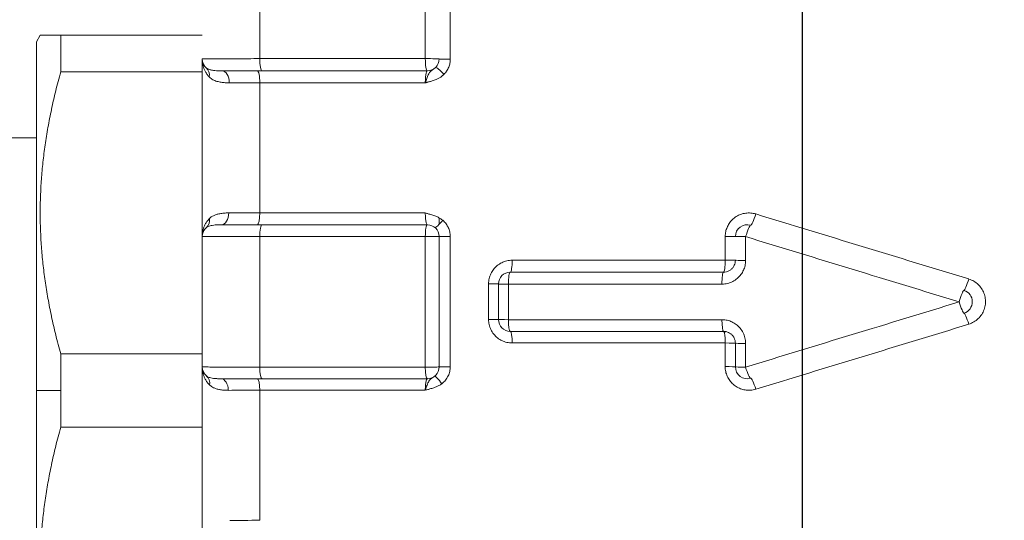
# Model space of a CAD drawing. Header units: centimetres. Extents: x -122 to 72759, y 3298 to 43172.
# Tile 187 of 243: x 31560.71 to 31564.87, y 17263.33 to 17265.44. Entities that reach past the tile are written whole.
import ezdxf
from ezdxf import colors
from ezdxf.entities.mleader import LeaderData, LeaderLine
from ezdxf.math import Vec2, Vec3

# ---------------------------------------------------------------- set-up
doc = ezdxf.new("R2010")
doc.units = ezdxf.units.CM
doc.header["$MEASUREMENT"] = 0
doc.layers.get('0').update_dxf_attribs({"lineweight": 5})
for name, color, linetype, lineweight in [('IS_Text_Odbiornikow_Therm', 7, 'Continuous', 5), ('IS_Woda-PODSTROPEM-WZ', 140, 'Continuous', 30), ('San_urządzenia', 158, 'Continuous', 25)]:
    doc.layers.add(name, color=color, linetype=linetype, lineweight=lineweight)
doc.styles.add('IS_KS_wewn_opis', font='ARIALN.TTF', dxfattribs={"width": 0.8, "height": 18})

# ---------------------------------------------------------------- blocks, each defined once
blk = doc.blocks.new('G$C4145E6B9')
at = {"color": 0, "linetype": 'Continuous', "lineweight": 0, "extrusion": (0, 1, 0)}
for p, q in [((-81, -60.939), (-80.84, -60.661)), ((-79.974, -60.661), (-79.974, -62.208)), ((-74, -60.661), (-79.974, -60.661)), ((-81, -60.939), (-81, -75.661)), ((-74, -61.661), (-74, -69.161)), ((-71.573, -61.648), (-64.586, -61.648)), ((-74, -62.208), (-79.974, -62.208)), ((-71.477, -62.161), (-64.5, -62.161)), ((-64.586, -62.672), (-71.575, -62.672)), ((-87.477, -64.986), (-81, -64.986)), ((-64.586, -68.162), (-71.575, -68.162)), ((-64, -68.37), (-64, -68.641)), ((-71.477, -68.661), (-64.5, -68.661)), ((-74, -69.161), (-74, -74.661)), ((-71.573, -69.162), (-64.586, -69.162)), ((-64, -69.161), (-64, -74.661)), ((-60.918, -70.158), (-51.93, -70.158)), ((-52, -70.661), (-61, -70.661)), ((-61.5, -71.161), (-61.5, -72.661)), ((-52.069, -71.166), (-61.081, -71.166)), ((-61.081, -72.668), (-52.069, -72.668)), ((-61, -73.161), (-52, -73.161)), ((-51.93, -73.652), (-60.918, -73.652)), ((-51.5, -73.661), (-51.5, -74.661)), ((-79.974, -74.114), (-79.974, -75.661)), ((-74, -74.114), (-79.974, -74.114)), ((-74, -74.661), (-74, -82.161)), ((-71.573, -74.672), (-64.586, -74.672)), ((-71.477, -75.161), (-64.5, -75.161)), ((-81, -75.661), (-81, -90.383)), ((-81, -75.661), (-79.974, -75.661)), ((-79.974, -75.661), (-79.974, -77.208)), ((-64.586, -75.648), (-71.575, -75.648)), ((-74, -77.208), (-79.974, -77.208))]:
    blk.add_line(p, q, dxfattribs=at)
at = {"color": 0, "linetype": 'Continuous', "lineweight": 0, "extrusion": (0, 0, -1)}
for centre, start, end in [((73.5, -61.661), 311.1288, 0), ((73.5, -69.161), 0, 49.5402), ((64.5, -69.161), 90, 180), ((51, -69.161), 0, 106.9908), ((61, -71.161), 0, 90), ((42, -71.911), 106.9908, 253.0092), ((61, -72.661), 270, 0), ((73.5, -74.661), 309.7746, 359.9969), ((51, -74.661), 253.0092, 0)]:
    blk.add_arc(centre, 0.5, start, end, dxfattribs=at)
at = {"color": 0, "linetype": 'Continuous', "lineweight": 0}
for centre in [(-64.5, -61.661), (-64.5, -74.661)]:
    blk.add_arc(centre, 0.5, 270, 0, dxfattribs=at)
at = {"color": 0, "linetype": 'Continuous', "lineweight": 0, "extrusion": (0, 0, -1)}
for centre, major_axis, ratio, start_param, end_param in [((-71.468, -68.661), (0.002, 269.97), 0.000386, -1.544818, -1.524395), ((-64.564, -68.661), (0, 270.899), 0.000082, -1.544906, -1.524553), ((-63.55, -68.661), (0, -269.515), 0.000066, -1.617125, -1.596734), ((-71.477, -61.661), (0, -0.5), 0.190906, 0, 1.5963), ((-64.5, -61.661), (0, -0.5), 0.172271, 0, 1.5963), ((-64.5, -61.661), (0.5, 0), 0.025888, -1.743874, 0), ((-63.87, -62.304), (-0.28, 0.286), 0.106813, 0.000021, 1.707297), ((-71.425, -68.661), (0, 268.446), 0.000559, -1.568938, -1.548485), ((-50.708, -68.205), (-0.146, -0.478), 0.130245, -1.608832, 0.000004), ((-71.477, -69.161), (0, 0.5), 0.19086, -1.572618, 0), ((-64.5, -69.161), (0, 0.5), 0.17223, -1.572618, 0), ((-71.468, -68.661), (-0.001, 269.966), 0.000388, -1.593063, -1.572651), ((-64.564, -68.661), (0, 270.895), 0.000082, -1.592987, -1.572645), ((-63.6, -69.161), (-0.4, 0), 0.001852, 0, 1.741726), ((-63.55, -68.661), (0, -269.512), 0.000066, -1.568944, -1.548565), ((-52, -69.161), (0.5, 0), 0.001843, -1.431307, 0), ((-13.618, -68.661), (0, 275), 0.136182, -1.576261, -1.572618), ((-61, -70.161), (0, -0.5), 0.163103, -1.576271, 0.000003), ((-52, -70.161), (0, -0.5), 0.139039, -1.576271, 0), ((-52, -70.161), (0.5, 0), 0.005528, -1.430995, 0), ((-41.708, -70.955), (-0.146, -0.478), 0.104289, -1.6114, -0.000004), ((-61.939, -68.661), (0, -269.713), 0.00008, -1.561544, -1.555992), ((-62, -71.161), (0.5, 0), 0.009252, -1.404254, 0), ((-61.06, -68.661), (0, 271.331), 0.000078, -1.585566, -1.580027), ((-42, -71.911), (0.146, -0.478), 0.110738, 0, 1.592247), ((-62, -72.661), (0.5, 0), 0.014803, -1.404257, 0), ((-61, -72.661), (0, -0.5), 0.162897, 0, 1.556224), ((-52, -72.661), (0, -0.5), 0.138863, -0.000002, 1.556224), ((-52, -73.661), (0, 0.5), 0.139054, 0, 1.552547), ((-51.949, -68.661), (0, -270.842), 0.000067, -1.552368, -1.548682), ((-52, -73.661), (0.5, 0), 0.018427, -1.431313, 0), ((-51.05, -68.661), (0, 272.441), 0.000066, -1.592861, -1.589183), ((-71.477, -74.661), (0, -0.5), 0.190894, 0, 1.548937), ((-64.5, -74.661), (0, -0.5), 0.17226, 0, 1.548937), ((-63.6, -74.661), (-0.4, 0), 0.02223, -0.000001, 1.741715), ((-52, -74.661), (0.5, 0), 0.022113, -1.431316, 0), ((-51, -74.661), (0.146, -0.478), 0.136641, 0, 1.589686), ((-63.959, -75.38), (-0.241, 0.32), 0.151924, 0.000025, 1.654182), ((-70.934, -75.662), (3.089, 0), 0.004389, -2.260724, -1.7799), ((-71.423, -68.661), (0, 268.457), 0.000565, -1.61729, -1.596826), ((-40.5, -75.661), (-10.25, 0.029), 0.000003, 0, 0.000011), ((-70.942, -81.162), (3.081, 0), 0.00779, -2.233494, -1.777825)]:
    blk.add_ellipse(centre, major_axis=major_axis, ratio=ratio, start_param=start_param, end_param=end_param, dxfattribs=at)
at = {"color": 0, "linetype": 'Continuous', "lineweight": 0}
for centre, major_axis, ratio, start_param, end_param in [((-63.6, -61.661), (-0.4, 0), 0.025935, 0.000001, 1.741711), ((-74.158, -62.414), (0.329, 0.377), 0.846728, -0.944899, -0.000007), ((-73.169, -62.661), (0, 0.5), 0.619876, -1.588352, 0), ((-71.671, -62.661), (0, 0.5), 0.191666, -1.592696, 0), ((-70.934, -62.661), (3.09, 0), 0.003754, -2.2435, -1.779708), ((-74.149, -68.4), (0.324, -0.38), 0.843052, 0.00001, 0.946982), ((-73.194, -68.161), (0, -0.5), 0.62678, 0, 1.569344), ((-70.941, -68.161), (3.081, 0), 0.000312, -2.251877, -1.778188), ((-71.671, -68.161), (0, -0.5), 0.191633, 0.000003, 1.568972), ((-63.92, -68.473), (-0.258, -0.306), 0.131931, 0.000019, 1.680696), ((-5.536, -81.981), (-346.284, 105.757), 0.000002, -1.466311, -1.440174), ((-51, -69.161), (0.146, 0.478), 0.129817, 0, 1.612405), ((-64.5, -69.161), (0.5, 0), 0.001849, -1.743889, 0), ((-13.904, -68.661), (0, -273.5), 0.139038, -1.568972, -1.565322), ((-51, -69.161), (-0.5, 0), 0.001839, 0, 1.434054), ((-5.941, -82.957), (347.633, -106.273), 0.000001, -1.700976, -1.674872), ((-51, -70.161), (-0.5, 0), 0.005516, 0, 1.434191), ((-61, -71.161), (0, 0.5), 0.162889, 0, 1.579904), ((-52, -71.161), (0, 0.5), 0.138856, -0.000003, 1.579904), ((-61, -71.161), (-0.5, 0), 0.009231, 0, 1.407185), ((-42, -71.911), (0.146, 0.478), 0.103894, 0, 1.614905), ((-3.53, -60.141), (-347.906, -106.356), 0.000003, -1.459833, -1.433729), ((-61, -72.661), (-0.5, 0), 0.014769, 0, 1.407188), ((-41.708, -72.867), (-0.146, 0.478), 0.111151, -1.588702, -0.000004), ((-3.134, -61.095), (346.533, 105.834), 0.000004, -1.70832, -1.682181), ((-61, -73.661), (0, 0.5), 0.163122, -1.552547, 0.000003), ((-51, -73.661), (-0.5, 0), 0.018386, 0, 1.434196), ((-64.5, -74.661), (0.5, 0), 0.022189, -1.743878, 0), ((-51, -74.661), (-0.5, 0), 0.022063, 0, 1.434199), ((-74.14, -75.43), (0.32, 0.384), 0.83943, -0.948967, -0.000003), ((-73.217, -75.661), (0, 0.5), 0.633433, -1.550596, 0), ((-71.671, -75.661), (0, 0.5), 0.191679, -1.545246, 0), ((-50.708, -75.617), (-0.146, 0.478), 0.137088, -1.586133, 0.000003)]:
    blk.add_ellipse(centre, major_axis=major_axis, ratio=ratio, start_param=start_param, end_param=end_param, dxfattribs=at)
for points, weights in [([(-79.974, -60.661), (-80.84, -60.661), (-80.84, -60.661)], [1.7880640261, 1.8774672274, 1.8774672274]), ([(-79.974, -74.114), (-81.627, -68.161), (-79.974, -62.208)], [1.7880640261, 1.96687042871, 1.7880640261]), ([(-79.974, -89.114), (-81.627, -83.161), (-79.974, -77.208)], [1.7880640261, 1.96687042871, 1.7880640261])]:
    blk.add_rational_spline(points, weights, degree=2, dxfattribs=at)
for points, knots in [([(-71.573, -61.648), (-71.746, -61.648), (-71.915, -61.649), (-72.076, -61.649), (-72.086, -61.649), (-72.096, -61.649), (-72.107, -61.649), (-72.256, -61.649), (-72.399, -61.65), (-72.537, -61.65), (-72.556, -61.65), (-72.575, -61.65), (-72.593, -61.65), (-72.72, -61.65), (-72.841, -61.651), (-72.955, -61.651), (-72.98, -61.651), (-73.005, -61.651), (-73.029, -61.651), (-73.131, -61.652), (-73.227, -61.652), (-73.315, -61.653), (-73.343, -61.653), (-73.37, -61.653), (-73.397, -61.653), (-73.473, -61.654), (-73.543, -61.654), (-73.606, -61.655), (-73.634, -61.655), (-73.66, -61.655), (-73.684, -61.655), (-73.736, -61.656), (-73.781, -61.656), (-73.821, -61.657), (-73.843, -61.657), (-73.864, -61.657), (-73.882, -61.657), (-73.911, -61.658), (-73.935, -61.658), (-73.954, -61.659), (-73.967, -61.659), (-73.978, -61.659), (-73.986, -61.66), (-73.995, -61.66), (-74, -61.661), (-74, -61.661)], [0, 0, 0, 0, 0.125, 0.125, 0.125, 0.13308, 0.13308, 0.13308, 0.25, 0.25, 0.25, 0.266093, 0.266093, 0.266093, 0.375, 0.375, 0.375, 0.399144, 0.399144, 0.399144, 0.5, 0.5, 0.5, 0.532193, 0.532193, 0.532193, 0.625, 0.625, 0.625, 0.665325, 0.665325, 0.665325, 0.75, 0.75, 0.75, 0.798322, 0.798322, 0.798322, 0.875, 0.875, 0.875, 0.931223, 0.931223, 0.931223, 1, 1, 1, 1]), ([(-74, -61.661), (-74, -61.696), (-73.998, -61.73), (-73.996, -61.762), (-73.993, -61.795), (-73.989, -61.826), (-73.983, -61.858), (-73.978, -61.89), (-73.971, -61.922), (-73.962, -61.956), (-73.953, -61.99), (-73.942, -62.026), (-73.929, -62.063), (-73.915, -62.1), (-73.898, -62.139), (-73.878, -62.178), (-73.858, -62.217), (-73.835, -62.257), (-73.807, -62.298), (-73.778, -62.339), (-73.745, -62.379), (-73.707, -62.419)], [0, 0, 0, 0, 0.142857, 0.142857, 0.142857, 0.285714, 0.285714, 0.285714, 0.428571, 0.428571, 0.428571, 0.571429, 0.571429, 0.571429, 0.714286, 0.714286, 0.714286, 0.857143, 0.857143, 0.857143, 1, 1, 1, 1]), ([(-73.829, -62.038), (-73.804, -62.059), (-73.776, -62.076), (-73.745, -62.089), (-73.74, -62.092), (-73.734, -62.094), (-73.729, -62.096), (-73.691, -62.111), (-73.65, -62.122), (-73.606, -62.13), (-73.582, -62.135), (-73.557, -62.139), (-73.531, -62.143), (-73.51, -62.145), (-73.489, -62.148), (-73.468, -62.15), (-73.42, -62.154), (-73.371, -62.157), (-73.321, -62.159), (-73.302, -62.159), (-73.282, -62.16), (-73.263, -62.16), (-73.232, -62.161), (-73.201, -62.161), (-73.169, -62.161)], [0.0000009, 0.0000009, 0.0000009, 0.0000009, 0.1710907, 0.1710907, 0.1710907, 0.2, 0.2, 0.2, 0.4, 0.4, 0.4, 0.5105573, 0.5105573, 0.5105573, 0.6, 0.6, 0.6, 0.8, 0.8, 0.8, 0.8763178, 0.8763178, 0.8763178, 1, 1, 1, 1]), ([(-71.477, -62.161), (-71.598, -62.161), (-71.715, -62.161), (-71.828, -62.161), (-71.86, -62.161), (-71.891, -62.161), (-71.922, -62.161), (-72.002, -62.161), (-72.08, -62.161), (-72.155, -62.161), (-72.214, -62.161), (-72.272, -62.161), (-72.328, -62.161), (-72.372, -62.161), (-72.416, -62.161), (-72.458, -62.161), (-72.54, -62.161), (-72.617, -62.161), (-72.691, -62.161), (-72.705, -62.161), (-72.719, -62.161), (-72.732, -62.161), (-72.818, -62.161), (-72.898, -62.161), (-72.971, -62.161), (-72.98, -62.161), (-72.989, -62.161), (-72.997, -62.161), (-73.06, -62.161), (-73.117, -62.161), (-73.169, -62.161)], [0, 0, 0, 0, 0.166667, 0.166667, 0.166667, 0.213387, 0.213387, 0.213387, 0.333333, 0.333333, 0.333333, 0.426425, 0.426425, 0.426425, 0.5, 0.5, 0.5, 0.640121, 0.640121, 0.640121, 0.666667, 0.666667, 0.666667, 0.833333, 0.833333, 0.833333, 0.853641, 0.853641, 0.853641, 1, 1, 1, 1]), ([(-64.5, -62.161), (-64.507, -62.161), (-64.514, -62.166), (-64.52, -62.175), (-64.527, -62.184), (-64.533, -62.198), (-64.539, -62.214), (-64.544, -62.231), (-64.55, -62.25), (-64.555, -62.274), (-64.56, -62.298), (-64.564, -62.325), (-64.568, -62.355), (-64.572, -62.385), (-64.576, -62.418), (-64.579, -62.453), (-64.581, -62.487), (-64.583, -62.523), (-64.585, -62.56), (-64.586, -62.597), (-64.587, -62.634), (-64.586, -62.672)], [0, 0, 0, 0, 0.142857, 0.142857, 0.142857, 0.285714, 0.285714, 0.285714, 0.428571, 0.428571, 0.428571, 0.571429, 0.571429, 0.571429, 0.714286, 0.714286, 0.714286, 0.857143, 0.857143, 0.857143, 1, 1, 1, 1]), ([(-64.586, -62.672), (-64.575, -62.638), (-64.565, -62.604), (-64.555, -62.572), (-64.545, -62.541), (-64.535, -62.512), (-64.526, -62.484), (-64.516, -62.456), (-64.507, -62.429), (-64.497, -62.403), (-64.486, -62.376), (-64.475, -62.35), (-64.463, -62.325), (-64.451, -62.3), (-64.438, -62.277), (-64.425, -62.256), (-64.411, -62.235), (-64.396, -62.216), (-64.38, -62.199), (-64.364, -62.182), (-64.347, -62.167), (-64.328, -62.152), (-64.31, -62.138), (-64.291, -62.125), (-64.271, -62.112), (-64.251, -62.099), (-64.231, -62.085), (-64.21, -62.07), (-64.19, -62.054), (-64.17, -62.037), (-64.15, -62.018)], [0, 0, 0, 0, 0.1, 0.1, 0.1, 0.2, 0.2, 0.2, 0.3, 0.3, 0.3, 0.4, 0.4, 0.4, 0.5, 0.5, 0.5, 0.6, 0.6, 0.6, 0.7, 0.7, 0.7, 0.8, 0.8, 0.8, 0.9, 0.9, 0.9, 1, 1, 1, 1]), ([(-63.802, -62.313), (-63.838, -62.348), (-63.874, -62.378), (-63.91, -62.404), (-63.947, -62.431), (-63.984, -62.453), (-64.019, -62.473), (-64.055, -62.492), (-64.09, -62.508), (-64.122, -62.522), (-64.155, -62.536), (-64.186, -62.548), (-64.215, -62.558), (-64.244, -62.569), (-64.271, -62.577), (-64.295, -62.585), (-64.32, -62.593), (-64.343, -62.599), (-64.365, -62.606), (-64.386, -62.612), (-64.406, -62.618), (-64.425, -62.623), (-64.443, -62.628), (-64.461, -62.633), (-64.478, -62.638), (-64.494, -62.643), (-64.511, -62.648), (-64.529, -62.653), (-64.547, -62.659), (-64.566, -62.665), (-64.586, -62.672)], [0, 0, 0, 0, 0.1, 0.1, 0.1, 0.2, 0.2, 0.2, 0.3, 0.3, 0.3, 0.4, 0.4, 0.4, 0.5, 0.5, 0.5, 0.6, 0.6, 0.6, 0.7, 0.7, 0.7, 0.8, 0.8, 0.8, 0.9, 0.9, 0.9, 1, 1, 1, 1]), ([(-73.707, -62.419), (-73.658, -62.469), (-73.605, -62.507), (-73.549, -62.537), (-73.494, -62.567), (-73.436, -62.589), (-73.378, -62.607), (-73.319, -62.624), (-73.26, -62.637), (-73.202, -62.646), (-73.143, -62.655), (-73.085, -62.661), (-73.028, -62.664), (-72.97, -62.668), (-72.914, -62.67), (-72.859, -62.67)], [0.0000015, 0.0000015, 0.0000015, 0.0000015, 0.2, 0.2, 0.2, 0.4, 0.4, 0.4, 0.6, 0.6, 0.6, 0.8, 0.8, 0.8, 1, 1, 1, 1]), ([(-74, -69.161), (-74, -69.126), (-73.998, -69.092), (-73.996, -69.059), (-73.993, -69.026), (-73.988, -68.994), (-73.983, -68.962), (-73.977, -68.93), (-73.97, -68.897), (-73.961, -68.863), (-73.952, -68.829), (-73.941, -68.793), (-73.927, -68.756), (-73.913, -68.719), (-73.896, -68.68), (-73.875, -68.641), (-73.854, -68.602), (-73.83, -68.562), (-73.801, -68.521), (-73.773, -68.481), (-73.739, -68.44), (-73.699, -68.4)], [0, 0, 0, 0, 0.142857, 0.142857, 0.142857, 0.285714, 0.285714, 0.285714, 0.428571, 0.428571, 0.428571, 0.571429, 0.571429, 0.571429, 0.714286, 0.714286, 0.714286, 0.857143, 0.857143, 0.857143, 1, 1, 1, 1]), ([(-73.699, -68.4), (-73.675, -68.376), (-73.648, -68.354), (-73.619, -68.333), (-73.59, -68.313), (-73.558, -68.294), (-73.523, -68.277), (-73.488, -68.259), (-73.448, -68.243), (-73.405, -68.229), (-73.361, -68.215), (-73.313, -68.203), (-73.26, -68.193), (-73.208, -68.183), (-73.15, -68.175), (-73.087, -68.17), (-73.023, -68.164), (-72.955, -68.162), (-72.88, -68.162)], [0, 0, 0, 0, 0.166667, 0.166667, 0.166667, 0.333333, 0.333333, 0.333333, 0.5, 0.5, 0.5, 0.666667, 0.666667, 0.666667, 0.833333, 0.833333, 0.833333, 1, 1, 1, 1]), ([(-63.851, -68.473), (-63.868, -68.46), (-63.884, -68.447), (-63.901, -68.434), (-63.918, -68.422), (-63.936, -68.41), (-63.954, -68.398), (-63.973, -68.386), (-63.992, -68.375), (-64.012, -68.364), (-64.032, -68.352), (-64.053, -68.341), (-64.076, -68.331), (-64.099, -68.32), (-64.122, -68.31), (-64.148, -68.3), (-64.173, -68.29), (-64.199, -68.28), (-64.227, -68.27), (-64.255, -68.261), (-64.283, -68.252), (-64.312, -68.243), (-64.34, -68.235), (-64.368, -68.227), (-64.394, -68.219), (-64.42, -68.212), (-64.443, -68.205), (-64.465, -68.199), (-64.486, -68.193), (-64.506, -68.187), (-64.526, -68.181), (-64.546, -68.175), (-64.566, -68.169), (-64.586, -68.162)], [0, 0, 0, 0, 0.0909091, 0.0909091, 0.0909091, 0.1818182, 0.1818182, 0.1818182, 0.2727273, 0.2727273, 0.2727273, 0.3636364, 0.3636364, 0.3636364, 0.4545455, 0.4545455, 0.4545455, 0.5454545, 0.5454545, 0.5454545, 0.6363636, 0.6363636, 0.6363636, 0.7272727, 0.7272727, 0.7272727, 0.8181818, 0.8181818, 0.8181818, 0.9090909, 0.9090909, 0.9090909, 0.9998514, 0.9998514, 0.9998514, 0.9998514]), ([(-64.586, -68.162), (-64.586, -68.201), (-64.586, -68.239), (-64.584, -68.276), (-64.583, -68.312), (-64.581, -68.347), (-64.578, -68.38), (-64.575, -68.413), (-64.572, -68.444), (-64.568, -68.473), (-64.564, -68.502), (-64.559, -68.528), (-64.554, -68.551), (-64.549, -68.574), (-64.544, -68.594), (-64.538, -68.611), (-64.532, -68.627), (-64.526, -68.639), (-64.52, -68.648), (-64.513, -68.656), (-64.507, -68.661), (-64.5, -68.661)], [0.0000205, 0.0000205, 0.0000205, 0.0000205, 0.1428571, 0.1428571, 0.1428571, 0.2857143, 0.2857143, 0.2857143, 0.4285714, 0.4285714, 0.4285714, 0.5714286, 0.5714286, 0.5714286, 0.7142857, 0.7142857, 0.7142857, 0.8571429, 0.8571429, 0.8571429, 1, 1, 1, 1]), ([(-73.824, -68.781), (-73.81, -68.769), (-73.794, -68.757), (-73.775, -68.747), (-73.757, -68.737), (-73.736, -68.727), (-73.712, -68.719), (-73.688, -68.71), (-73.66, -68.702), (-73.628, -68.695), (-73.596, -68.688), (-73.56, -68.682), (-73.518, -68.677), (-73.476, -68.672), (-73.429, -68.668), (-73.376, -68.665), (-73.322, -68.662), (-73.261, -68.661), (-73.194, -68.661)], [0, 0, 0, 0, 0.166667, 0.166667, 0.166667, 0.333333, 0.333333, 0.333333, 0.5, 0.5, 0.5, 0.666667, 0.666667, 0.666667, 0.833333, 0.833333, 0.833333, 1, 1, 1, 1]), ([(-71.477, -68.661), (-71.603, -68.661), (-71.723, -68.661), (-71.839, -68.661), (-71.867, -68.661), (-71.895, -68.661), (-71.923, -68.661), (-72.009, -68.661), (-72.092, -68.661), (-72.172, -68.661), (-72.224, -68.661), (-72.275, -68.661), (-72.325, -68.661), (-72.378, -68.661), (-72.43, -68.661), (-72.48, -68.661), (-72.552, -68.661), (-72.621, -68.661), (-72.686, -68.661), (-72.71, -68.661), (-72.734, -68.661), (-72.757, -68.661), (-72.844, -68.661), (-72.924, -68.661), (-72.997, -68.661), (-73.07, -68.661), (-73.135, -68.661), (-73.194, -68.661)], [0, 0, 0, 0, 0.166667, 0.166667, 0.166667, 0.207325, 0.207325, 0.207325, 0.333333, 0.333333, 0.333333, 0.41418, 0.41418, 0.41418, 0.5, 0.5, 0.5, 0.621716, 0.621716, 0.621716, 0.666667, 0.666667, 0.666667, 0.833333, 0.833333, 0.833333, 1, 1, 1, 1]), ([(-71.573, -69.162), (-71.748, -69.162), (-71.918, -69.162), (-72.079, -69.162), (-72.088, -69.162), (-72.098, -69.162), (-72.107, -69.162), (-72.258, -69.162), (-72.401, -69.162), (-72.539, -69.162), (-72.556, -69.162), (-72.573, -69.162), (-72.59, -69.162), (-72.718, -69.162), (-72.841, -69.162), (-72.955, -69.162), (-72.978, -69.162), (-73.001, -69.162), (-73.023, -69.162), (-73.128, -69.162), (-73.225, -69.162), (-73.314, -69.162), (-73.34, -69.162), (-73.365, -69.162), (-73.39, -69.162), (-73.469, -69.162), (-73.541, -69.162), (-73.605, -69.162), (-73.63, -69.162), (-73.654, -69.161), (-73.677, -69.161), (-73.731, -69.161), (-73.779, -69.161), (-73.82, -69.161), (-73.84, -69.161), (-73.859, -69.161), (-73.876, -69.161), (-73.908, -69.161), (-73.933, -69.161), (-73.953, -69.161), (-73.966, -69.161), (-73.976, -69.161), (-73.984, -69.161), (-73.994, -69.161), (-74, -69.161), (-74, -69.161)], [0, 0, 0, 0, 0.125, 0.125, 0.125, 0.132414, 0.132414, 0.132414, 0.25, 0.25, 0.25, 0.264755, 0.264755, 0.264755, 0.375, 0.375, 0.375, 0.397125, 0.397125, 0.397125, 0.5, 0.5, 0.5, 0.529501, 0.529501, 0.529501, 0.625, 0.625, 0.625, 0.661969, 0.661969, 0.661969, 0.75, 0.75, 0.75, 0.794317, 0.794317, 0.794317, 0.875, 0.875, 0.875, 0.926487, 0.926487, 0.926487, 1, 1, 1, 1]), ([(-52, -70.661), (-51.96, -70.661), (-51.92, -70.656), (-51.882, -70.647), (-51.844, -70.638), (-51.807, -70.624), (-51.773, -70.606), (-51.738, -70.589), (-51.705, -70.567), (-51.676, -70.542), (-51.646, -70.516), (-51.62, -70.488), (-51.598, -70.459), (-51.577, -70.43), (-51.56, -70.4), (-51.546, -70.37), (-51.532, -70.34), (-51.521, -70.309), (-51.513, -70.274), (-51.505, -70.239), (-51.5, -70.201), (-51.5, -70.161)], [0, 0, 0, 0, 0.142857, 0.142857, 0.142857, 0.285714, 0.285714, 0.285714, 0.428571, 0.428571, 0.428571, 0.571429, 0.571429, 0.571429, 0.714286, 0.714286, 0.714286, 0.857143, 0.857143, 0.857143, 1, 1, 1, 1]), ([(-51.5, -73.661), (-51.5, -73.622), (-51.505, -73.583), (-51.514, -73.545), (-51.523, -73.507), (-51.536, -73.471), (-51.553, -73.437), (-51.57, -73.403), (-51.592, -73.37), (-51.616, -73.34), (-51.641, -73.311), (-51.67, -73.284), (-51.699, -73.262), (-51.729, -73.24), (-51.759, -73.222), (-51.789, -73.208), (-51.82, -73.193), (-51.851, -73.182), (-51.886, -73.174), (-51.921, -73.166), (-51.96, -73.161), (-52, -73.161)], [0, 0, 0, 0, 0.142857, 0.142857, 0.142857, 0.285714, 0.285714, 0.285714, 0.428571, 0.428571, 0.428571, 0.571429, 0.571429, 0.571429, 0.714286, 0.714286, 0.714286, 0.857143, 0.857143, 0.857143, 1, 1, 1, 1]), ([(-74, -74.661), (-74, -74.696), (-73.998, -74.731), (-73.995, -74.764), (-73.992, -74.797), (-73.988, -74.829), (-73.982, -74.861), (-73.977, -74.893), (-73.97, -74.926), (-73.96, -74.96), (-73.951, -74.995), (-73.939, -75.031), (-73.925, -75.068), (-73.91, -75.105), (-73.893, -75.144), (-73.872, -75.184), (-73.851, -75.223), (-73.826, -75.263), (-73.796, -75.304), (-73.767, -75.344), (-73.732, -75.385), (-73.691, -75.424)], [0, 0, 0, 0, 0.142857, 0.142857, 0.142857, 0.285714, 0.285714, 0.285714, 0.428571, 0.428571, 0.428571, 0.571429, 0.571429, 0.571429, 0.714286, 0.714286, 0.714286, 0.857143, 0.857143, 0.857143, 1, 1, 1, 1]), ([(-71.573, -74.672), (-71.746, -74.672), (-71.915, -74.672), (-72.076, -74.671), (-72.086, -74.671), (-72.096, -74.671), (-72.107, -74.671), (-72.256, -74.671), (-72.399, -74.671), (-72.537, -74.671), (-72.556, -74.671), (-72.575, -74.671), (-72.593, -74.671), (-72.72, -74.67), (-72.841, -74.67), (-72.955, -74.67), (-72.98, -74.669), (-73.005, -74.669), (-73.029, -74.669), (-73.131, -74.669), (-73.227, -74.669), (-73.315, -74.668), (-73.343, -74.668), (-73.37, -74.668), (-73.397, -74.668), (-73.473, -74.667), (-73.543, -74.667), (-73.606, -74.667), (-73.634, -74.666), (-73.659, -74.666), (-73.684, -74.666), (-73.736, -74.666), (-73.781, -74.665), (-73.821, -74.665), (-73.843, -74.665), (-73.864, -74.664), (-73.882, -74.664), (-73.911, -74.664), (-73.935, -74.663), (-73.954, -74.663), (-73.967, -74.663), (-73.978, -74.662), (-73.986, -74.662), (-73.995, -74.662), (-74, -74.661), (-74, -74.661)], [0, 0, 0, 0, 0.125, 0.125, 0.125, 0.133076, 0.133076, 0.133076, 0.25, 0.25, 0.25, 0.266085, 0.266085, 0.266085, 0.375, 0.375, 0.375, 0.399133, 0.399133, 0.399133, 0.5, 0.5, 0.5, 0.532178, 0.532178, 0.532178, 0.625, 0.625, 0.625, 0.665305, 0.665305, 0.665305, 0.75, 0.75, 0.75, 0.798299, 0.798299, 0.798299, 0.875, 0.875, 0.875, 0.931195, 0.931195, 0.931195, 1, 1, 1, 1]), ([(-73.82, -75.045), (-73.807, -75.056), (-73.791, -75.067), (-73.774, -75.077), (-73.756, -75.087), (-73.736, -75.096), (-73.713, -75.104), (-73.69, -75.113), (-73.663, -75.12), (-73.633, -75.127), (-73.602, -75.134), (-73.568, -75.14), (-73.528, -75.145), (-73.488, -75.15), (-73.443, -75.154), (-73.391, -75.157), (-73.34, -75.16), (-73.282, -75.161), (-73.217, -75.161)], [0, 0, 0, 0, 0.166667, 0.166667, 0.166667, 0.333333, 0.333333, 0.333333, 0.5, 0.5, 0.5, 0.666667, 0.666667, 0.666667, 0.833333, 0.833333, 0.833333, 1, 1, 1, 1]), ([(-71.477, -75.161), (-71.604, -75.161), (-71.726, -75.161), (-71.844, -75.161), (-71.87, -75.161), (-71.896, -75.161), (-71.922, -75.161), (-72.012, -75.161), (-72.099, -75.161), (-72.184, -75.161), (-72.233, -75.161), (-72.281, -75.161), (-72.328, -75.161), (-72.386, -75.161), (-72.443, -75.161), (-72.498, -75.161), (-72.565, -75.161), (-72.63, -75.161), (-72.691, -75.161), (-72.721, -75.161), (-72.751, -75.161), (-72.78, -75.161), (-72.858, -75.161), (-72.931, -75.161), (-72.997, -75.161), (-73.005, -75.161), (-73.013, -75.161), (-73.021, -75.161), (-73.094, -75.161), (-73.159, -75.161), (-73.217, -75.161)], [0, 0, 0, 0, 0.166667, 0.166667, 0.166667, 0.203946, 0.203946, 0.203946, 0.333333, 0.333333, 0.333333, 0.407567, 0.407567, 0.407567, 0.5, 0.5, 0.5, 0.61172, 0.61172, 0.61172, 0.666667, 0.666667, 0.666667, 0.815699, 0.815699, 0.815699, 0.833333, 0.833333, 0.833333, 1, 1, 1, 1]), ([(-64.586, -75.648), (-64.573, -75.607), (-64.56, -75.567), (-64.548, -75.531), (-64.536, -75.494), (-64.525, -75.461), (-64.514, -75.43), (-64.502, -75.399), (-64.491, -75.369), (-64.478, -75.341), (-64.465, -75.312), (-64.451, -75.286), (-64.436, -75.261), (-64.421, -75.237), (-64.405, -75.216), (-64.387, -75.197), (-64.369, -75.178), (-64.35, -75.162), (-64.329, -75.147), (-64.309, -75.133), (-64.288, -75.119), (-64.266, -75.106), (-64.244, -75.092), (-64.221, -75.077), (-64.199, -75.06)], [0, 0, 0, 0, 0.125, 0.125, 0.125, 0.25, 0.25, 0.25, 0.375, 0.375, 0.375, 0.5, 0.5, 0.5, 0.625, 0.625, 0.625, 0.75, 0.75, 0.75, 0.875, 0.875, 0.875, 1, 1, 1, 1]), ([(-64.5, -75.161), (-64.507, -75.161), (-64.514, -75.166), (-64.52, -75.175), (-64.526, -75.183), (-64.532, -75.196), (-64.538, -75.211), (-64.543, -75.227), (-64.549, -75.246), (-64.553, -75.268), (-64.558, -75.29), (-64.563, -75.316), (-64.567, -75.345), (-64.571, -75.374), (-64.575, -75.405), (-64.577, -75.438), (-64.58, -75.47), (-64.582, -75.505), (-64.584, -75.54), (-64.585, -75.576), (-64.586, -75.612), (-64.586, -75.648)], [0, 0, 0, 0, 0.142857, 0.142857, 0.142857, 0.285714, 0.285714, 0.285714, 0.428571, 0.428571, 0.428571, 0.571429, 0.571429, 0.571429, 0.714286, 0.714286, 0.714286, 0.857143, 0.857143, 0.857143, 1, 1, 1, 1]), ([(-73.691, -75.424), (-73.683, -75.432), (-73.674, -75.44), (-73.665, -75.448), (-73.65, -75.461), (-73.633, -75.474), (-73.615, -75.486), (-73.587, -75.506), (-73.557, -75.524), (-73.523, -75.54), (-73.488, -75.557), (-73.451, -75.572), (-73.409, -75.586), (-73.367, -75.6), (-73.32, -75.612), (-73.269, -75.621), (-73.218, -75.631), (-73.162, -75.639), (-73.101, -75.644), (-73.039, -75.649), (-72.973, -75.651), (-72.9, -75.651)], [0, 0, 0, 0, 0.060755, 0.060755, 0.060755, 0.166667, 0.166667, 0.166667, 0.333333, 0.333333, 0.333333, 0.5, 0.5, 0.5, 0.666667, 0.666667, 0.666667, 0.833333, 0.833333, 0.833333, 1, 1, 1, 1]), ([(-63.89, -75.37), (-63.93, -75.401), (-63.971, -75.426), (-64.01, -75.447), (-64.049, -75.469), (-64.087, -75.487), (-64.124, -75.502), (-64.16, -75.518), (-64.195, -75.53), (-64.227, -75.541), (-64.259, -75.552), (-64.289, -75.561), (-64.316, -75.569), (-64.343, -75.577), (-64.368, -75.584), (-64.391, -75.591), (-64.414, -75.597), (-64.435, -75.603), (-64.456, -75.609), (-64.476, -75.615), (-64.496, -75.62), (-64.518, -75.627), (-64.539, -75.633), (-64.562, -75.64), (-64.586, -75.648)], [0, 0, 0, 0, 0.125, 0.125, 0.125, 0.25, 0.25, 0.25, 0.375, 0.375, 0.375, 0.5, 0.5, 0.5, 0.625, 0.625, 0.625, 0.75, 0.75, 0.75, 0.875, 0.875, 0.875, 1, 1, 1, 1])]:
    blk.add_open_spline(points, degree=3, knots=knots, dxfattribs=at)
for points in [[(-73.978, -61.806), (-73.964, -61.855), (-73.941, -61.903), (-73.909, -61.948)], [(-63.532, -61.671), (-63.532, -61.729), (-63.543, -61.844), (-63.594, -62.016), (-63.68, -62.176), (-63.758, -62.27), (-63.802, -62.313)], [(-63.851, -68.473), (-63.796, -68.52), (-63.703, -68.622), (-63.61, -68.779), (-63.55, -68.951), (-63.532, -69.088), (-63.532, -69.16)], [(-50.64, -68.206), (-50.71, -68.184), (-50.85, -68.158), (-51.065, -68.163), (-51.274, -68.214), (-51.466, -68.308), (-51.635, -68.441), (-51.768, -68.603), (-51.856, -68.768), (-51.913, -68.943), (-51.93, -69.085), (-51.93, -69.16)], [(-73.907, -68.87), (-73.939, -68.915), (-73.962, -68.964), (-73.978, -69.014)], [(-60.918, -70.158), (-60.997, -70.158), (-61.148, -70.176), (-61.365, -70.254), (-61.56, -70.38), (-61.717, -70.545), (-61.826, -70.723), (-61.899, -70.927), (-61.917, -71.078), (-61.917, -71.156)], [(-52.069, -71.166), (-51.987, -71.166), (-51.829, -71.146), (-51.61, -71.064), (-51.414, -70.933), (-51.256, -70.761), (-51.153, -70.583), (-51.088, -70.397), (-51.068, -70.245), (-51.068, -70.164)], [(-41.652, -72.86), (-41.576, -72.836), (-41.433, -72.773), (-41.246, -72.632), (-41.096, -72.45), (-40.994, -72.24), (-40.942, -72.012), (-40.944, -71.778), (-41.001, -71.55), (-41.111, -71.34), (-41.252, -71.174), (-41.429, -71.04), (-41.573, -70.975), (-41.652, -70.951)], [(-61.917, -72.654), (-61.917, -72.73), (-61.9, -72.878), (-61.825, -73.092), (-61.702, -73.286), (-61.539, -73.446), (-61.357, -73.559), (-61.149, -73.633), (-60.998, -73.652), (-60.918, -73.652)], [(-51.068, -73.67), (-51.068, -73.59), (-51.087, -73.435), (-51.166, -73.218), (-51.294, -73.022), (-51.466, -72.861), (-51.646, -72.755), (-51.834, -72.689), (-51.988, -72.668), (-52.069, -72.668)], [(-51.812, -72.702), (-51.812, -72.702), (-51.812, -72.702), (-51.812, -72.702)], [(-51.94, -73.165), (-51.947, -73.193), (-51.954, -73.22), (-51.961, -73.249)], [(-74, -74.668), (-74, -74.695), (-73.997, -74.723), (-73.992, -74.75)], [(-63.532, -74.652), (-63.532, -74.722), (-63.548, -74.857), (-63.613, -75.043), (-63.727, -75.225), (-63.83, -75.325), (-63.89, -75.37)], [(-51.93, -74.65), (-51.93, -74.721), (-51.916, -74.86), (-51.85, -75.061), (-51.743, -75.245), (-51.601, -75.401), (-51.426, -75.526), (-51.23, -75.61), (-51.043, -75.648), (-50.856, -75.652), (-50.713, -75.627), (-50.64, -75.605)], [(-73.977, -74.81), (-73.961, -74.861), (-73.937, -74.91), (-73.904, -74.956)]]:
    blk.add_open_spline(points, degree=3, dxfattribs=at)
blk = doc.blocks.new('G$CB5497DE1')
at = {"layer": 'San_urządzenia', "xscale": 0.1, "yscale": 0.1, "zscale": 0.1}
blk.add_blockref('G$C4145E6B9', (-14.0898, 6.0902, -25), dxfattribs=at)
blk = doc.blocks.new('_ClosedBlank')
at = {"color": 0, "linetype": 'ByBlock', "lineweight": -2}
for p, q in [((-1, 0.16667), (0, 0)), ((-1, 0.16667), (-1, -0.16667)), ((0, 0), (-1, -0.16667))]:
    blk.add_line(p, q, dxfattribs=at)

msp = doc.modelspace()

# ---------------------------------------------------------------- linework, layer by layer
at = {"layer": 'IS_Woda-PODSTROPEM-WZ'}
msp.add_line((31564.01216, 17393.63232), (31564.01216, 17252.95344), dxfattribs=at)

# ---------------------------------------------------------------- block references
msp.add_blockref('G$CB5497DE1', (31582.97075, 17265.35095))

# ---------------------------------------------------------------- leaders
at = {"layer": 'IS_Text_Odbiornikow_Therm', "lineweight": 5}
ml = msp.add_multileader_mtext('Standard', dxfattribs=at)
ml.set_content('{\\W1;\\fTimes New Roman|b0|i0|c0|p0;15}', color=256, style='IS_KS_wewn_opis')
ml.set_leader_properties(color=256, linetype='ByLayer', lineweight=-1)
ml.set_arrow_properties(name='CLOSEDBLANK')
ml.build(insert=Vec2(0, 0))
ml.multileader.update_dxf_attribs({"text_left_attachment_type": 6, "text_right_attachment_type": 6, "dogleg_length": 5.01811, "arrow_head_size": 6.27263})
ctx = ml.context
ctx.base_point, ctx.char_height, ctx.arrow_head_size, ctx.landing_gap_size, ctx.plane_origin = Vec3(31506.1294, 17257.50953), 13, 6.27263, 1.25453, Vec3(31374.46549, 17122.58153)
ctx.left_attachment, ctx.right_attachment, ctx.text_align_type = 6, 6, 2
notes = []
notes.append((ctx, [(1, (1, 1, 0), (31529.33716, 17257.50953), (-1, 0), 5.01811, [(0, [(31565.9114, 17239.00216)], 0, [])])]))
ctx.mtext.insert, ctx.mtext.alignment, ctx.mtext.flow_direction = Vec3(31523.06453, 17270.73448), 3, 5
for ctx, leaders in notes:
    for number, flags, end, landing, length, lines in leaders:
        leader = LeaderData()
        leader.index, (leader.has_last_leader_line, leader.has_dogleg_vector, leader.attachment_direction) = number, flags
        leader.last_leader_point, leader.dogleg_vector, leader.dogleg_length = Vec3(end), Vec3(landing), length
        for number, points, colour, breaks in lines:
            line = LeaderLine()
            line.index, line.vertices, line.color, line.breaks = number, Vec3.list(points), colors.encode_raw_color(colour), breaks
            leader.lines.append(line)
        ctx.leaders.append(leader)

doc.saveas('drawing.dxf')
